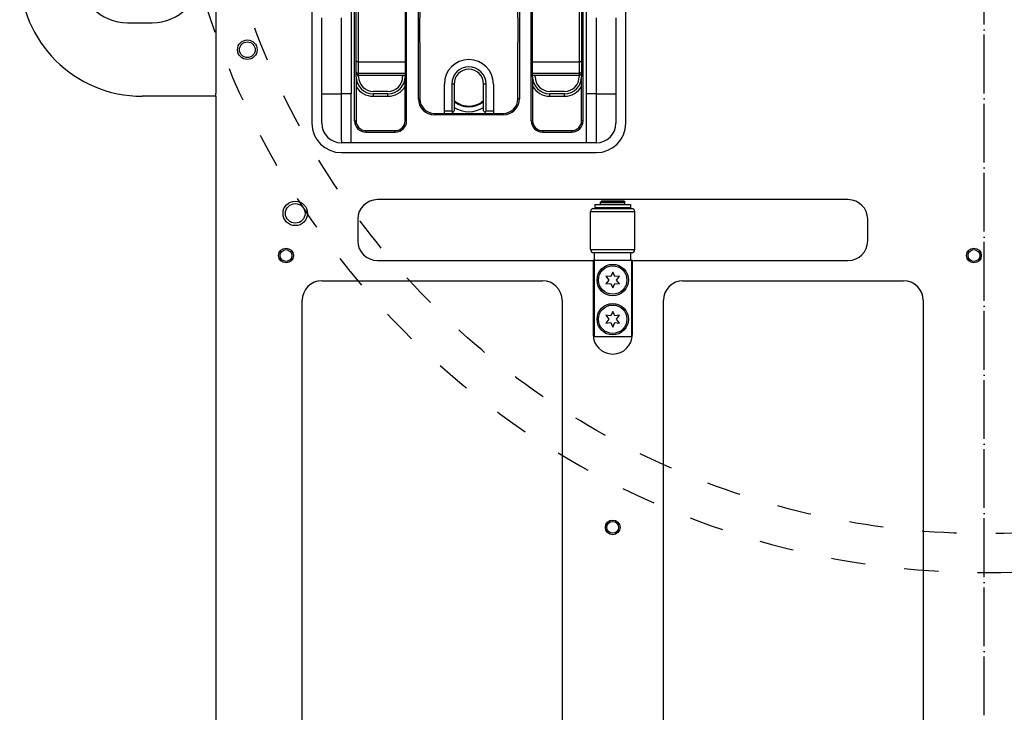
# Model space of a CAD drawing. Extents: x -1763 to 4575, y -3429 to 1051.
# Tile 160 of 193: x 3705 to 3906, y -1917 to -1776. Entities that reach past the tile are written whole.
import ezdxf

# ---------------------------------------------------------------- set-up
doc = ezdxf.new("R2010")
doc.units = 0
doc.linetypes.add('DASHED', pattern=[15, 7, -8])
doc.linetypes.add('DOT_CENTER', pattern=[14, 12, -1, 0, -1])
doc.layers.get('0').update_dxf_attribs({"linetype": 'CONTINUOUS'})
doc.layers.add('1', color=7, linetype='CONTINUOUS')

# ---------------------------------------------------------------- blocks, each defined once
blk = doc.blocks.new('DOWEL_PIN_5X22DIN6325_2__1', base_point=(3807, -1668.38))
at = {"color": 1, "linetype": 'CONTINUOUS'}
blk.add_line((3807, -1663.38), (3807, -1668.38), dxfattribs=at)
blk = doc.blocks.new('NEEDLE_BEARING_0509_2__2', base_point=(3819.5, -1669.38))
at = {"color": 1, "linetype": 'CONTINUOUS'}
for p, q in [((3810.5, -1664.42), (3810.5, -1662.92)), ((3819.5, -1662.92), (3819.5, -1664.42))]:
    blk.add_line(p, q, dxfattribs=at)
blk = doc.blocks.new('DOWEL_PIN_5X22DIN6325_4__3', base_point=(3787, -1668.38))
at = {"color": 1, "linetype": 'CONTINUOUS'}
blk.add_line((3787, -1668.38), (3787, -1663.38), dxfattribs=at)
blk = doc.blocks.new('DOWEL_PIN_5X22DIN6325_1__4', base_point=(3807, -1780.38))
at = {"color": 1, "linetype": 'CONTINUOUS'}
blk.add_line((3807, -1775.38), (3807, -1780.38), dxfattribs=at)
blk = doc.blocks.new('DOWEL_PIN_5X22DIN6325_3__5', base_point=(3787, -1780.38))
at = {"color": 1, "linetype": 'CONTINUOUS'}
blk.add_line((3787, -1780.38), (3787, -1775.38), dxfattribs=at)
blk = doc.blocks.new('NEEDLE_BEARING_0509_1__6', base_point=(3774.5, -1781.38))
at = {"color": 1, "linetype": 'CONTINUOUS'}
blk.add_line((3774.5, -1781.38), (3774.5, -1774.38), dxfattribs=at)
blk = doc.blocks.new('NEEDLE_BEARING_0509_4__7', base_point=(3783.5, -1669.38))
at = {"color": 1, "linetype": 'CONTINUOUS'}
for p, q in [((3774.5, -1664.42), (3774.5, -1662.92)), ((3783.5, -1662.92), (3783.5, -1664.42))]:
    blk.add_line(p, q, dxfattribs=at)
blk = doc.blocks.new('NEEDLE_BEARING_0509_3__8', base_point=(3819.5, -1781.38))
at = {"color": 1, "linetype": 'CONTINUOUS'}
blk.add_line((3819.5, -1774.38), (3819.5, -1781.38), dxfattribs=at)
blk = doc.blocks.new('BEARING_PARTS__9', base_point=(3819.5, -1781.38))
for name, p in [('NEEDLE_BEARING_0509_4__7', (3783.5, -1669.38)), ('DOWEL_PIN_5X22DIN6325_4__3', (3787, -1668.38)), ('DOWEL_PIN_5X22DIN6325_2__1', (3807, -1668.38)), ('NEEDLE_BEARING_0509_2__2', (3819.5, -1669.38)), ('NEEDLE_BEARING_0509_1__6', (3774.5, -1781.38)), ('NEEDLE_BEARING_0509_3__8', (3819.5, -1781.38)), ('DOWEL_PIN_5X22DIN6325_3__5', (3787, -1780.38)), ('DOWEL_PIN_5X22DIN6325_1__4', (3807, -1780.38))]:
    blk.add_blockref(name, p)
blk = doc.blocks.new('PLATE_E7018-27702__10', base_point=(3827, -1800.88))
at = {"color": 1, "linetype": 'CONTINUOUS'}
for p, q in [((3774, -1784.14), (3774, -1770.97)), ((3820, -1770.97), (3820, -1784.14)), ((3784, -1771.22), (3784, -1784.39)), ((3810, -1784.39), (3810, -1771.22)), ((3774.5, -1781.38), (3774.5, -1774.38)), ((3819.5, -1774.38), (3819.5, -1781.38)), ((3767, -1777.38), (3767, -1775.38)), ((3827, -1775.38), (3827, -1777.38)), ((3767, -1777.88), (3767, -1777.38)), ((3767, -1778.38), (3767, -1777.88)), ((3767, -1780.38), (3767, -1778.38)), ((3827, -1777.38), (3827, -1777.88)), ((3827, -1777.88), (3827, -1778.38)), ((3827, -1778.38), (3827, -1780.38)), ((3767, -1790.88), (3767, -1780.38)), ((3827, -1780.38), (3827, -1790.88)), ((3774.5, -1784.39), (3774.5, -1781.38)), ((3819.5, -1781.38), (3819.5, -1784.39)), ((3774, -1786.23), (3774, -1784.14)), ((3774.5, -1786.71), (3774.5, -1784.39)), ((3784, -1784.39), (3784, -1786.71)), ((3810, -1786.71), (3810, -1784.39)), ((3819.5, -1784.39), (3819.5, -1786.71)), ((3820, -1784.14), (3820, -1786.23)), ((3774, -1786.59), (3774, -1786.23)), ((3774, -1787.38), (3774, -1786.59)), ((3774.5, -1787.09), (3774.5, -1786.71)), ((3784, -1786.71), (3784, -1787.09)), ((3810, -1787.09), (3810, -1786.71)), ((3819.5, -1786.71), (3819.5, -1787.09)), ((3820, -1786.23), (3820, -1786.59)), ((3820, -1786.59), (3820, -1787.38)), ((3774.5, -1787.38), (3774.5, -1787.09)), ((3783.5, -1787.09), (3783.5, -1787.38)), ((3784, -1787.09), (3784, -1787.38)), ((3810, -1787.38), (3810, -1787.09)), ((3810.5, -1787.38), (3810.5, -1787.09)), ((3819.5, -1787.09), (3819.5, -1787.38)), ((3767, -1796.88), (3767, -1790.88)), ((3780.5, -1790.38), (3777.5, -1790.38)), ((3780.5, -1790.88), (3777.5, -1790.88)), ((3777.5, -1790.88), (3777.5, -1791.38)), ((3780.5, -1791.38), (3780.5, -1790.88)), ((3816.5, -1790.38), (3813.5, -1790.38)), ((3816.5, -1790.88), (3813.5, -1790.88)), ((3813.5, -1791.38), (3813.5, -1790.88)), ((3816.5, -1791.38), (3816.5, -1790.88)), ((3827, -1790.88), (3827, -1796.88)), ((3777.5, -1791.38), (3780.5, -1791.38)), ((3813.5, -1791.38), (3816.5, -1791.38)), ((3771, -1800.38), (3771, -1800.88)), ((3773, -1800.88), (3771, -1800.88)), ((3821, -1800.88), (3773, -1800.88)), ((3823, -1800.88), (3821, -1800.88)), ((3823, -1800.88), (3823, -1800.38))]:
    blk.add_line(p, q, dxfattribs=at)
for centre, radius, start, end in [((3777.5, -1787.38), 3.5, 180, -90), ((3777.5, -1787.38), 3, 180, -90), ((3780.5, -1787.38), 3, -90, 0), ((3780.5, -1787.38), 3.5, -90, 0), ((3813.5, -1787.38), 3.5, 180, -90), ((3813.5, -1787.38), 3, 180, -90), ((3816.5, -1787.38), 3, -90, 0), ((3816.5, -1787.38), 3.5, -90, 0), ((3777.5, -1787.38), 4, -151.045, -90), ((3780.5, -1787.38), 4, -90, -28.955), ((3813.5, -1787.38), 4, -151.045, -90), ((3816.5, -1787.38), 4, -90, -28.955), ((3797, -1788.93), 4.6, -130.7057, -49.2943), ((3797, -1788.93), 5.6, -122.3924, -57.6076), ((3771, -1796.88), 4, 180, -90), ((3823, -1796.88), 4, -90, 0)]:
    blk.add_arc(centre, radius, start, end, dxfattribs=at)
blk = doc.blocks.new('PLATE_ASSY_E7018-67702__11', base_point=(3827, -1800.88))
for name, p in [('PLATE_E7018-27702__10', (3827, -1800.88)), ('BEARING_PARTS__9', (3819.5, -1781.38))]:
    blk.add_blockref(name, p)
blk = doc.blocks.new('LATCH_E7018-21201_1__14', base_point=(3807, -1794.88))
at = {"color": 1, "linetype": 'CONTINUOUS'}
for p, q in [((3790, -1736.88), (3804, -1736.88)), ((3787, -1739.88), (3787, -1742.68)), ((3807, -1742.68), (3807, -1739.88)), ((3787, -1742.68), (3787, -1745.88)), ((3807, -1746.38), (3807, -1742.68)), ((3787, -1745.88), (3787, -1746.89)), ((3807, -1746.89), (3807, -1746.38)), ((3787, -1767.19), (3787, -1775.38)), ((3807, -1775.38), (3807, -1767.19)), ((3787, -1780.38), (3787, -1775.38)), ((3807, -1775.38), (3807, -1780.38)), ((3787, -1780.38), (3787, -1787.78)), ((3807, -1787.88), (3807, -1780.38)), ((3787, -1787.78), (3787, -1791.88)), ((3792, -1794.38), (3792, -1788.88)), ((3793.5, -1788.88), (3793.5, -1794.38)), ((3794, -1788.88), (3793.5, -1788.88)), ((3794, -1788.88), (3794, -1794.38)), ((3800, -1794.38), (3800, -1788.88)), ((3800.5, -1788.88), (3800, -1788.88)), ((3800.5, -1794.38), (3800.5, -1788.88)), ((3802, -1788.88), (3802, -1794.38)), ((3807, -1791.88), (3807, -1787.88)), ((3790, -1794.88), (3792, -1794.88)), ((3792, -1794.88), (3792, -1794.38)), ((3792, -1794.38), (3793.5, -1794.38)), ((3792, -1794.88), (3793.5, -1794.88)), ((3793.75, -1794.63), (3793.5, -1794.38)), ((3793.75, -1794.63), (3793.5, -1794.88)), ((3793.75, -1794.63), (3794, -1794.38)), ((3800.25, -1794.63), (3800, -1794.38)), ((3800.25, -1794.63), (3800.5, -1794.38)), ((3800.5, -1794.88), (3800.25, -1794.63)), ((3800.5, -1794.38), (3802, -1794.38)), ((3800.5, -1794.88), (3802, -1794.88)), ((3802, -1794.38), (3802, -1794.88)), ((3802, -1794.88), (3804, -1794.88))]:
    blk.add_line(p, q, dxfattribs=at)
for centre, radius, start, end in [((3790, -1739.88), 3, 90, 180), ((3804, -1739.88), 3, 0, 90), ((3790, -1742.68), 3, 180, -75.5225), ((3804, -1742.68), 3, -104.4775, 0), ((3797, -1769.79), 25, 90, 104.4775), ((3797, -1769.79), 25, 75.5225, 90), ((3797, -1788.88), 5, 0, 180), ((3797, -1788.88), 3.5, 0, 180), ((3797, -1788.88), 3, 0, 180), ((3790, -1791.88), 3, 180, -90), ((3804, -1791.88), 3, -90, 0)]:
    blk.add_arc(centre, radius, start, end, dxfattribs=at)
blk = doc.blocks.new('LOCK_ASSY__15', base_point=(3807, -1794.88))
blk.add_blockref('LATCH_E7018-21201_1__14', (3807, -1794.88))
blk = doc.blocks.new('CAM_E7018-25002__20', base_point=(3820, -1787.09))
at = {"color": 1, "linetype": 'CONTINUOUS'}
for p, q in [((3774, -1757.79), (3774, -1760.09)), ((3774.5, -1757.55), (3774.5, -1762.29)), ((3819.5, -1757.55), (3819.5, -1762.29)), ((3820, -1757.79), (3820, -1760.09)), ((3774, -1760.09), (3774, -1762.29)), ((3820, -1760.09), (3820, -1762.29)), ((3774.5, -1762.29), (3774, -1762.29)), ((3774, -1764.49), (3774, -1762.29)), ((3777.21, -1762.29), (3774.5, -1762.29)), ((3774.5, -1768.22), (3774.5, -1762.29)), ((3777.5, -1762.59), (3777.5, -1762.79)), ((3777.5, -1762.79), (3777.5, -1764.38)), ((3816.5, -1762.59), (3816.5, -1762.79)), ((3816.5, -1762.79), (3816.5, -1764.38)), ((3816.79, -1762.29), (3819.5, -1762.29)), ((3819.5, -1762.29), (3819.5, -1768.22)), ((3820, -1762.29), (3819.5, -1762.29)), ((3820, -1762.29), (3820, -1764.49)), ((3774, -1766.38), (3774, -1764.49)), ((3777.5, -1764.38), (3777.5, -1764.88)), ((3777.5, -1764.88), (3777.5, -1765.38)), ((3816.5, -1764.88), (3816.5, -1764.38)), ((3816.5, -1764.88), (3816.5, -1765.38)), ((3820, -1764.49), (3820, -1766.38)), ((3774, -1768.22), (3774, -1766.38)), ((3777.5, -1765.38), (3777.5, -1766.79)), ((3777.5, -1766.79), (3777.5, -1767.79)), ((3781.5, -1765.24), (3781.5, -1767.79)), ((3784, -1765.95), (3784, -1766.38)), ((3784, -1766.38), (3784, -1767.19)), ((3810, -1766.38), (3810, -1765.95)), ((3810, -1767.19), (3810, -1766.38)), ((3812.5, -1765.24), (3812.5, -1767.79)), ((3816.5, -1765.38), (3816.5, -1766.79)), ((3816.5, -1766.79), (3816.5, -1767.79)), ((3820, -1766.38), (3820, -1768.22)), ((3774.5, -1768.22), (3774, -1768.22)), ((3774, -1768.22), (3774, -1768.38)), ((3774, -1770.97), (3774, -1768.38)), ((3774.5, -1768.22), (3774.5, -1768.38)), ((3774.5, -1768.22), (3784, -1768.22)), ((3774.5, -1771.22), (3774.5, -1768.38)), ((3781.5, -1767.79), (3777.5, -1767.79)), ((3810, -1767.19), (3784, -1767.19)), ((3784, -1767.19), (3784, -1768.22)), ((3784, -1768.22), (3784, -1768.38)), ((3784, -1768.38), (3784, -1771.22)), ((3810, -1768.22), (3810, -1767.19)), ((3810, -1768.22), (3810, -1768.38)), ((3810, -1768.22), (3819.5, -1768.22)), ((3810, -1771.22), (3810, -1768.38)), ((3816.5, -1767.79), (3812.5, -1767.79)), ((3819.5, -1768.22), (3819.5, -1768.38)), ((3820, -1768.22), (3819.5, -1768.22)), ((3819.5, -1768.38), (3819.5, -1771.22)), ((3820, -1768.22), (3820, -1768.38)), ((3820, -1768.38), (3820, -1770.97)), ((3774, -1784.14), (3774, -1770.97)), ((3820, -1770.97), (3820, -1784.14)), ((3774.5, -1774.38), (3774.5, -1771.22)), ((3784, -1771.22), (3774.5, -1771.22)), ((3784, -1771.22), (3784, -1784.39)), ((3810, -1784.39), (3810, -1771.22)), ((3819.5, -1771.22), (3810, -1771.22)), ((3819.5, -1771.22), (3819.5, -1774.38)), ((3774.5, -1781.38), (3774.5, -1774.38)), ((3819.5, -1774.38), (3819.5, -1781.38)), ((3774.5, -1784.39), (3774.5, -1781.38)), ((3819.5, -1781.38), (3819.5, -1784.39)), ((3774, -1786.23), (3774, -1784.14)), ((3774.5, -1786.71), (3774.5, -1784.39)), ((3784, -1784.39), (3774.5, -1784.39)), ((3784, -1784.39), (3784, -1786.71)), ((3810, -1786.71), (3810, -1784.39)), ((3819.5, -1784.39), (3810, -1784.39)), ((3819.5, -1784.39), (3819.5, -1786.71)), ((3820, -1784.14), (3820, -1786.23)), ((3774, -1786.59), (3774, -1786.23)), ((3774.5, -1787.09), (3774.5, -1786.71)), ((3784, -1786.71), (3774.5, -1786.71)), ((3784, -1786.71), (3784, -1787.09)), ((3810, -1787.09), (3810, -1786.71)), ((3819.5, -1786.71), (3810, -1786.71)), ((3819.5, -1786.71), (3819.5, -1787.09)), ((3820, -1786.23), (3820, -1786.59)), ((3774.5, -1787.09), (3784, -1787.09)), ((3810, -1787.09), (3819.5, -1787.09))]:
    blk.add_line(p, q, dxfattribs=at)
for centre, start, end in [((3774.5, -1757.79), 98.3013, 180), ((3819.5, -1757.79), 0, 81.6987), ((3774.5, -1786.59), 180, -90), ((3819.5, -1786.59), -90, 0)]:
    blk.add_arc(centre, 0.5, start, end, dxfattribs=at)
for points in [[(3774.5, -1771.22), (3774.41, -1771.22), (3774.33, -1771.21), (3774.17, -1771.16), (3774.11, -1771.13), (3774.02, -1771.06), (3774, -1771.01), (3774, -1770.97)], [(3820, -1770.97), (3820, -1771.01), (3819.98, -1771.06), (3819.89, -1771.13), (3819.83, -1771.16), (3819.67, -1771.21), (3819.59, -1771.22), (3819.5, -1771.22)], [(3774.5, -1784.39), (3774.41, -1784.39), (3774.33, -1784.38), (3774.17, -1784.33), (3774.11, -1784.3), (3774.02, -1784.23), (3774, -1784.18), (3774, -1784.14)], [(3820, -1784.14), (3820, -1784.18), (3819.98, -1784.23), (3819.89, -1784.3), (3819.83, -1784.33), (3819.67, -1784.38), (3819.59, -1784.39), (3819.5, -1784.39)], [(3774.5, -1786.71), (3774.41, -1786.71), (3774.33, -1786.68), (3774.17, -1786.6), (3774.11, -1786.54), (3774.02, -1786.4), (3774, -1786.31), (3774, -1786.23)], [(3820, -1786.23), (3820, -1786.31), (3819.98, -1786.4), (3819.89, -1786.54), (3819.83, -1786.6), (3819.67, -1786.68), (3819.59, -1786.71), (3819.5, -1786.71)]]:
    blk.add_open_spline(points, degree=3, knots=[0, 0, 0, 0, 1, 1, 2, 2, 3, 3, 3, 3], dxfattribs=at)
blk = doc.blocks.new('CLAMP_ASSY__26', base_point=(3820, -1787.09))
blk.add_blockref('CAM_E7018-25002__20', (3820, -1787.09))
blk = doc.blocks.new('PIN_E7018-23703_5__27', base_point=(3771, -1668.38))
at = {"color": 1, "linetype": 'CONTINUOUS'}
for p, q in [((3767, -1665.38), (3767, -1663.38)), ((3771, -1663.88), (3771, -1663.38)), ((3771, -1667.88), (3771, -1663.88)), ((3767, -1668.38), (3767, -1666.38)), ((3771, -1668.32), (3771, -1667.88)), ((3771, -1668.38), (3771, -1668.32))]:
    blk.add_line(p, q, dxfattribs=at)
blk = doc.blocks.new('PIN_E7018-23703_8__28', base_point=(3771, -1780.38))
at = {"color": 1, "linetype": 'CONTINUOUS'}
for p, q in [((3767, -1777.38), (3767, -1775.38)), ((3771, -1775.88), (3771, -1775.38)), ((3771, -1779.88), (3771, -1775.88)), ((3767, -1780.38), (3767, -1778.38)), ((3771, -1780.32), (3771, -1779.88)), ((3771, -1780.38), (3771, -1780.32))]:
    blk.add_line(p, q, dxfattribs=at)
blk = doc.blocks.new('PIN_E7018-23703_7__29', base_point=(3771, -1748.88))
at = {"color": 1, "linetype": 'CONTINUOUS'}
for p, q in [((3767, -1745.88), (3767, -1743.88)), ((3771, -1744.38), (3771, -1743.88)), ((3771, -1748.38), (3771, -1744.38)), ((3767, -1748.88), (3767, -1746.88)), ((3771, -1748.82), (3771, -1748.38)), ((3771, -1748.88), (3771, -1748.82))]:
    blk.add_line(p, q, dxfattribs=at)
blk = doc.blocks.new('PIN_E7018-23703_6__30', base_point=(3790.5, -1699.88))
at = {"color": 1, "linetype": 'CONTINUOUS'}
for p, q in [((3767, -1696.88), (3767, -1694.88)), ((3771, -1695.38), (3771, -1694.88)), ((3771, -1699.38), (3771, -1695.38)), ((3767, -1699.88), (3767, -1697.88)), ((3771, -1699.82), (3771, -1699.38)), ((3771, -1699.88), (3771, -1699.82))]:
    blk.add_line(p, q, dxfattribs=at)
blk = doc.blocks.new('PIN_E7018-23703_4__31', base_point=(3827, -1668.38))
at = {"color": 1, "linetype": 'CONTINUOUS'}
for p, q in [((3823, -1663.88), (3823, -1663.38)), ((3823, -1667.88), (3823, -1663.88)), ((3827, -1663.38), (3827, -1665.38)), ((3827, -1666.38), (3827, -1668.38)), ((3823, -1668.38), (3823, -1667.88))]:
    blk.add_line(p, q, dxfattribs=at)
blk = doc.blocks.new('PIN_E7018-23703_3__32', base_point=(3827, -1699.88))
at = {"color": 1, "linetype": 'CONTINUOUS'}
for p, q in [((3823, -1695.38), (3823, -1694.88)), ((3823, -1699.38), (3823, -1695.38)), ((3827, -1694.88), (3827, -1696.88)), ((3827, -1697.88), (3827, -1699.88)), ((3823, -1699.88), (3823, -1699.38))]:
    blk.add_line(p, q, dxfattribs=at)
blk = doc.blocks.new('PIN_E7018-23703_2__33', base_point=(3827, -1748.88))
at = {"color": 1, "linetype": 'CONTINUOUS'}
for p, q in [((3823, -1744.38), (3823, -1743.88)), ((3823, -1748.38), (3823, -1744.38)), ((3827, -1743.88), (3827, -1745.88)), ((3827, -1746.88), (3827, -1748.88)), ((3823, -1748.88), (3823, -1748.38))]:
    blk.add_line(p, q, dxfattribs=at)
blk = doc.blocks.new('PIN_E7018-23703_1__34', base_point=(3827, -1780.38))
at = {"color": 1, "linetype": 'CONTINUOUS'}
for p, q in [((3823, -1775.88), (3823, -1775.38)), ((3823, -1779.88), (3823, -1775.88)), ((3827, -1775.38), (3827, -1777.38)), ((3827, -1778.38), (3827, -1780.38)), ((3823, -1780.38), (3823, -1779.88))]:
    blk.add_line(p, q, dxfattribs=at)
blk = doc.blocks.new('LATCHPINS__35', base_point=(3827, -1780.38))
for name, p in [('PIN_E7018-23703_5__27', (3771, -1668.38)), ('PIN_E7018-23703_4__31', (3827, -1668.38)), ('PIN_E7018-23703_6__30', (3790.5, -1699.88)), ('PIN_E7018-23703_3__32', (3827, -1699.88)), ('PIN_E7018-23703_7__29', (3771, -1748.88)), ('PIN_E7018-23703_2__33', (3827, -1748.88)), ('PIN_E7018-23703_8__28', (3771, -1780.38)), ('PIN_E7018-23703_1__34', (3827, -1780.38))]:
    blk.add_blockref(name, p)
blk = doc.blocks.new('Z_STAGE_PLATE__36', base_point=(3827, -1800.88))
at = {"color": 1, "linetype": 'CONTINUOUS'}
for p, q in [((3773, -1652.88), (3773, -1790.88)), ((3821, -1790.88), (3821, -1652.88)), ((3773.7, -1796.38), (3773.7, -1766.38)), ((3820.3, -1796.38), (3820.3, -1766.38)), ((3784.3, -1796.38), (3784.3, -1767.19)), ((3786.7, -1791.88), (3786.7, -1767.19)), ((3807.3, -1767.19), (3807.3, -1791.88)), ((3809.7, -1796.38), (3809.7, -1767.19)), ((3774, -1784.14), (3774, -1770.97)), ((3820, -1770.97), (3820, -1784.14)), ((3784, -1771.22), (3784, -1784.39)), ((3810, -1784.39), (3810, -1771.22)), ((3767, -1777.38), (3767, -1775.38)), ((3771, -1775.88), (3771, -1775.38)), ((3771, -1779.88), (3771, -1775.88)), ((3787, -1780.38), (3787, -1775.38)), ((3807, -1775.38), (3807, -1780.38)), ((3823, -1775.88), (3823, -1775.38)), ((3823, -1779.88), (3823, -1775.88)), ((3827, -1775.38), (3827, -1777.38)), ((3767, -1777.88), (3767, -1777.38)), ((3767, -1778.38), (3767, -1777.88)), ((3767, -1780.38), (3767, -1778.38)), ((3827, -1777.38), (3827, -1777.88)), ((3827, -1777.88), (3827, -1778.38)), ((3827, -1778.38), (3827, -1780.38)), ((3767, -1790.88), (3767, -1780.38)), ((3771, -1780.32), (3771, -1779.88)), ((3771, -1780.38), (3771, -1780.32)), ((3771, -1790.88), (3771, -1780.38)), ((3787, -1780.38), (3787, -1787.78)), ((3807, -1787.88), (3807, -1780.38)), ((3823, -1780.38), (3823, -1779.88)), ((3823, -1790.88), (3823, -1780.38)), ((3827, -1780.38), (3827, -1790.88)), ((3774, -1786.23), (3774, -1784.14)), ((3784, -1784.39), (3784, -1786.71)), ((3810, -1786.71), (3810, -1784.39)), ((3820, -1784.14), (3820, -1786.23)), ((3774, -1786.59), (3774, -1786.23)), ((3774, -1787.38), (3774, -1786.59)), ((3784, -1786.71), (3784, -1787.09)), ((3810, -1787.09), (3810, -1786.71)), ((3820, -1786.23), (3820, -1786.59)), ((3820, -1786.59), (3820, -1787.38)), ((3774, -1787.38), (3774, -1796.38)), ((3784, -1787.09), (3784, -1787.38)), ((3784, -1796.38), (3784, -1787.38)), ((3787, -1787.78), (3787, -1791.88)), ((3807, -1791.88), (3807, -1787.88)), ((3810, -1787.38), (3810, -1787.09)), ((3810, -1787.38), (3810, -1796.38)), ((3820, -1796.38), (3820, -1787.38)), ((3767, -1790.88), (3771, -1790.88)), ((3767, -1796.88), (3767, -1790.88)), ((3773, -1790.88), (3771, -1790.88)), ((3771, -1800.38), (3771, -1790.88)), ((3773, -1800.88), (3773, -1790.88)), ((3821, -1800.88), (3821, -1790.88)), ((3823, -1790.88), (3821, -1790.88)), ((3823, -1800.38), (3823, -1790.88)), ((3823, -1790.88), (3827, -1790.88)), ((3827, -1790.88), (3827, -1796.88)), ((3786.7, -1791.88), (3787, -1791.88)), ((3807.3, -1791.88), (3807, -1791.88)), ((3790, -1794.88), (3792, -1794.88)), ((3790, -1794.88), (3790, -1795.18)), ((3792, -1794.88), (3793.5, -1794.88)), ((3793.5, -1794.88), (3800.5, -1794.88)), ((3800.5, -1794.88), (3802, -1794.88)), ((3802, -1794.88), (3804, -1794.88)), ((3804, -1795.18), (3804, -1794.88)), ((3773.7, -1796.38), (3774, -1796.38)), ((3784, -1796.38), (3784.3, -1796.38)), ((3804, -1795.18), (3790, -1795.18)), ((3809.7, -1796.38), (3810, -1796.38)), ((3820.3, -1796.38), (3820, -1796.38)), ((3776, -1798.38), (3782, -1798.38)), ((3776, -1798.38), (3776, -1798.68)), ((3776, -1798.68), (3782, -1798.68)), ((3782, -1798.68), (3782, -1798.38)), ((3812, -1798.38), (3818, -1798.38)), ((3812, -1798.38), (3812, -1798.68)), ((3812, -1798.68), (3818, -1798.68)), ((3818, -1798.38), (3818, -1798.68)), ((3771, -1800.38), (3771, -1800.88)), ((3773, -1800.88), (3771, -1800.88)), ((3821, -1800.88), (3773, -1800.88)), ((3823, -1800.88), (3821, -1800.88)), ((3823, -1800.88), (3823, -1800.38))]:
    blk.add_line(p, q, dxfattribs=at)
for centre, radius, start, end in [((3790, -1791.88), 3.3, 180, -90), ((3790, -1791.88), 3, 180, -90), ((3804, -1791.88), 3.3, -90, 0), ((3804, -1791.88), 3, -90, 0), ((3771, -1796.88), 4, 180, -90), ((3776, -1796.38), 2.3, 180, -90), ((3776, -1796.38), 2, 180, -90), ((3782, -1796.38), 2, -90, 0), ((3782, -1796.38), 2.3, -90, 0), ((3812, -1796.38), 2.3, 180, -90), ((3812, -1796.38), 2, 180, -90), ((3818, -1796.38), 2, -90, 0), ((3818, -1796.38), 2.3, -90, 0), ((3823, -1796.88), 4, -90, 0)]:
    blk.add_arc(centre, radius, start, end, dxfattribs=at)
blk = doc.blocks.new('Z-STAGE_ASSY__37', base_point=(3827, -1800.88))
for name, p in [('Z_STAGE_PLATE__36', (3827, -1800.88)), ('CLAMP_ASSY__26', (3820, -1787.09)), ('LOCK_ASSY__15', (3807, -1794.88)), ('LATCHPINS__35', (3827, -1780.38))]:
    blk.add_blockref(name, p)
blk = doc.blocks.new('E7018FA_ASSY_1__38', base_point=(3827, -1800.88))
for name in ['PLATE_ASSY_E7018-67702__11', 'Z-STAGE_ASSY__37']:
    blk.add_blockref(name, (3827, -1800.88))
blk = doc.blocks.new('E7018FA__77', base_point=(4033, -1800.88))
blk.add_blockref('E7018FA_ASSY_1__38', (3827, -1800.88))
blk = doc.blocks.new('DUT_BOARD__78', base_point=(4184.31, -1929.7))
at = {"color": 1, "linetype": 'CONTINUOUS'}
for p, q in [((3767.01, -1829.02), (3812.01, -1829.02)), ((3840.67, -1829.02), (3885.67, -1829.02)), ((3763.01, -1925.7), (3763.01, -1833.02)), ((3816.01, -1833.02), (3816.01, -1925.7)), ((3836.67, -1925.7), (3836.67, -1833.02)), ((3889.67, -1833.02), (3889.67, -1925.7))]:
    blk.add_line(p, q, dxfattribs=at)
for centre, start, end in [((3767.01, -1833.02), 90, 180), ((3812.01, -1833.02), 0, 90), ((3840.67, -1833.02), 90, 180), ((3885.67, -1833.02), 0, 90)]:
    blk.add_arc(centre, 4, start, end, dxfattribs=at)
blk = doc.blocks.new('WASHER1__99', base_point=(3829.99, -1814.08))
at = {"color": 1, "linetype": 'CONTINUOUS'}
for p, q in [((3822.69, -1813.48), (3822.69, -1814.08)), ((3822.69, -1813.48), (3829.99, -1813.48)), ((3822.69, -1814.08), (3823.84, -1814.08)), ((3823.84, -1814.08), (3824.74, -1814.08)), ((3824.74, -1814.08), (3826.34, -1814.08)), ((3826.34, -1814.08), (3827.94, -1814.08)), ((3827.94, -1814.08), (3828.84, -1814.08)), ((3828.84, -1814.08), (3829.99, -1814.08)), ((3829.99, -1813.48), (3829.99, -1814.08))]:
    blk.add_line(p, q, dxfattribs=at)
blk = doc.blocks.new('23796-0S111__100', base_point=(3830.14, -1840.38))
at = {"color": 1, "linetype": 'CONTINUOUS'}
for p, q in [((3824.04, -1812.78), (3823.84, -1812.98)), ((3823.84, -1812.98), (3826.34, -1812.98)), ((3823.84, -1813.38), (3823.84, -1812.98)), ((3828.64, -1812.78), (3824.04, -1812.78)), ((3826.34, -1812.98), (3828.84, -1812.98)), ((3828.64, -1812.78), (3828.84, -1812.98)), ((3828.84, -1813.38), (3828.84, -1812.98)), ((3823.84, -1813.38), (3824.74, -1813.38)), ((3823.84, -1814.08), (3824.74, -1814.08)), ((3823.84, -1814.28), (3823.84, -1814.08)), ((3824.74, -1813.38), (3824.74, -1813.48)), ((3824.74, -1813.38), (3826.34, -1813.38)), ((3824.74, -1814.08), (3826.34, -1814.08)), ((3826.34, -1813.38), (3827.94, -1813.38)), ((3826.34, -1814.08), (3827.94, -1814.08)), ((3827.94, -1813.38), (3828.84, -1813.38)), ((3827.94, -1813.38), (3827.94, -1813.48)), ((3827.94, -1814.08), (3828.84, -1814.08)), ((3828.84, -1814.28), (3828.84, -1814.08)), ((3822.64, -1824.88), (3822.54, -1824.88)), ((3822.54, -1824.88), (3822.54, -1840.38)), ((3822.64, -1823.28), (3823.84, -1823.28)), ((3822.64, -1824.88), (3822.64, -1823.28)), ((3830.04, -1824.88), (3822.64, -1824.88)), ((3823.84, -1823.28), (3828.84, -1823.28)), ((3828.84, -1823.28), (3830.04, -1823.28)), ((3830.04, -1824.88), (3830.04, -1823.28)), ((3830.14, -1824.88), (3830.04, -1824.88)), ((3830.14, -1824.88), (3830.14, -1840.38)), ((3822.54, -1840.38), (3830.14, -1840.38))]:
    blk.add_line(p, q, dxfattribs=at)
for centre in [(3826.34, -1828.88), (3826.34, -1836.88)]:
    blk.add_circle(centre, 3.2, dxfattribs=at)
blk = doc.blocks.new('BEARING_HK0509__101', base_point=(3830.84, -1823.28))
at = {"color": 1, "linetype": 'CONTINUOUS'}
for p, q in [((3821.84, -1822.68), (3821.84, -1814.88)), ((3821.84, -1814.88), (3830.84, -1814.88)), ((3822.44, -1814.28), (3830.24, -1814.28)), ((3830.84, -1822.68), (3830.84, -1814.88)), ((3821.84, -1822.68), (3830.84, -1822.68)), ((3822.44, -1823.28), (3822.64, -1823.28)), ((3822.64, -1823.28), (3823.84, -1823.28)), ((3823.84, -1823.28), (3828.84, -1823.28)), ((3828.84, -1823.28), (3830.04, -1823.28)), ((3830.04, -1823.28), (3830.24, -1823.28))]:
    blk.add_line(p, q, dxfattribs=at)
for centre, start, end in [((3822.44, -1814.88), 90, 180), ((3830.24, -1814.88), 0, 90), ((3822.44, -1822.68), 180, -90), ((3830.24, -1822.68), -90, 0)]:
    blk.add_arc(centre, 0.6, start, end, dxfattribs=at)
blk = doc.blocks.new('BEARING_ASSY2_5__102', base_point=(3830.84, -1840.38))
for name, p in [('23796-0S111__100', (3830.14, -1840.38)), ('BEARING_HK0509__101', (3830.84, -1823.28)), ('WASHER1__99', (3829.99, -1814.08))]:
    blk.add_blockref(name, p)
blk = doc.blocks.new('BEARINGS__111', base_point=(4152.31, -1972.18))
blk.add_blockref('BEARING_ASSY2_5__102', (3830.84, -1840.38))
blk = doc.blocks.new('24991-0S112_2__112', base_point=(3745.4, -1791.38))
at = {"color": 1, "linetype": 'CONTINUOUS'}
for p, q in [((3730.4, -1652.38), (3745.4, -1652.38)), ((3745.4, -1652.38), (3745.4, -1652.98)), ((3732.4, -1667.38), (3727.4, -1667.38)), ((3705.4, -1766.38), (3705.4, -1677.38)), ((3717.4, -1677.38), (3717.4, -1766.38)), ((3742.4, -1766.38), (3742.4, -1677.38)), ((3727.4, -1776.38), (3732.4, -1776.38)), ((3745.4, -1791.38), (3745.4, -1790.78)), ((3745.4, -1791.38), (3730.4, -1791.38))]:
    blk.add_line(p, q, dxfattribs=at)
for centre, radius, start, end in [((3730.4, -1677.38), 25, 90, 180), ((3727.4, -1677.38), 10, 90, 180), ((3732.4, -1677.38), 10, 0, 90), ((3730.4, -1766.38), 25, 180, -90), ((3727.4, -1766.38), 10, 180, -90), ((3732.4, -1766.38), 10, -90, 0)]:
    blk.add_arc(centre, radius, start, end, dxfattribs=at)
blk = doc.blocks.new('STIFF_HANDLES__114', base_point=(4240, -1791.38))
blk.add_blockref('24991-0S112_2__112', (3745.4, -1791.38))
blk = doc.blocks.new('0515-2034_M3X12_8__129', base_point=(3829.24, -1839.78))
at = {"color": 1, "linetype": 'CONTINUOUS'}
for p, q in [((3824.95, -1836.08), (3825.54, -1836.88)), ((3825.94, -1836.19), (3824.95, -1836.08)), ((3825.54, -1836.88), (3824.95, -1837.68)), ((3826.34, -1835.28), (3825.94, -1836.19)), ((3826.74, -1836.19), (3826.34, -1835.28)), ((3827.73, -1836.08), (3826.74, -1836.19)), ((3827.14, -1836.88), (3827.73, -1836.08)), ((3827.73, -1837.68), (3827.14, -1836.88)), ((3824.95, -1837.68), (3825.94, -1837.57)), ((3825.94, -1837.57), (3826.34, -1838.48)), ((3826.34, -1838.48), (3826.74, -1837.57)), ((3826.74, -1837.57), (3827.73, -1837.68))]:
    blk.add_line(p, q, dxfattribs=at)
blk.add_circle((3826.34, -1836.88), 2.9, dxfattribs=at)
blk = doc.blocks.new('0515-2034_M3X12_9__130', base_point=(3829.24, -1831.78))
at = {"color": 1, "linetype": 'CONTINUOUS'}
for p, q in [((3824.95, -1828.08), (3825.54, -1828.88)), ((3825.94, -1828.19), (3824.95, -1828.08)), ((3825.54, -1828.88), (3824.95, -1829.68)), ((3826.34, -1827.28), (3825.94, -1828.19)), ((3826.74, -1828.19), (3826.34, -1827.28)), ((3827.73, -1828.08), (3826.74, -1828.19)), ((3827.14, -1828.88), (3827.73, -1828.08)), ((3827.73, -1829.68), (3827.14, -1828.88)), ((3824.95, -1829.68), (3825.94, -1829.57)), ((3825.94, -1829.57), (3826.34, -1830.48)), ((3826.34, -1830.48), (3826.74, -1829.57)), ((3826.74, -1829.57), (3827.73, -1829.68))]:
    blk.add_line(p, q, dxfattribs=at)
blk.add_circle((3826.34, -1828.88), 2.9, dxfattribs=at)
blk = doc.blocks.new('SCREWSET_STIFFENER__132', base_point=(4123.88, -1839.78))
for name, p in [('0515-2034_M3X12_9__130', (3829.24, -1831.78)), ('0515-2034_M3X12_8__129', (3829.24, -1839.78))]:
    blk.add_blockref(name, p)
blk = doc.blocks.new('BUSHING_E7018-21702_2__133', base_point=(3802, -1793.38))
at = {"color": 1, "linetype": 'CONTINUOUS'}
for radius, start, end in [(5, 0, 180), (4.5, -131.8103, -75), (4.5, -75, -48.1897)]:
    blk.add_arc((3797, -1788.88), radius, start, end, dxfattribs=at)
blk = doc.blocks.new('BUSHINGS_POGOTOWER__137', base_point=(4008, -1793.38))
blk.add_blockref('BUSHING_E7018-21702_2__133', (3802, -1793.38))
blk = doc.blocks.new('SMALLPARTS__138', base_point=(4240, -1972.18))
for name, p in [('BEARINGS__111', (4152.31, -1972.18)), ('SCREWSET_STIFFENER__132', (4123.88, -1839.78)), ('STIFF_HANDLES__114', (4240, -1791.38)), ('BUSHINGS_POGOTOWER__137', (4008, -1793.38))]:
    blk.add_blockref(name, p)
blk = doc.blocks.new('E7018-24101__139', base_point=(4200, -1958.68))
at = {"color": 1, "linetype": 'CONTINUOUS'}
for p, q in [((3765, -1646.88), (3765, -1796.88)), ((3829, -1796.88), (3829, -1646.88)), ((3745.4, -1652.98), (3745.4, -1790.78)), ((3745.4, -1791.38), (3745.4, -1790.78)), ((3745.4, -1791.38), (3745.4, -1954.68)), ((3771, -1802.88), (3823, -1802.88)), ((3874.34, -1812.48), (3778.34, -1812.48)), ((3774.34, -1816.48), (3774.34, -1820.88)), ((3878.34, -1820.88), (3878.34, -1816.48)), ((3778.34, -1824.88), (3822.34, -1824.88)), ((3822.34, -1824.88), (3822.34, -1839.98)), ((3822.54, -1824.88), (3822.34, -1824.88)), ((3822.64, -1824.88), (3822.54, -1824.88)), ((3830.04, -1824.88), (3822.64, -1824.88)), ((3830.14, -1824.88), (3830.04, -1824.88)), ((3830.34, -1824.88), (3830.14, -1824.88)), ((3830.34, -1839.98), (3830.34, -1824.88)), ((3830.34, -1824.88), (3874.34, -1824.88)), ((3767.01, -1829.02), (3812.01, -1829.02)), ((3840.67, -1829.02), (3885.67, -1829.02)), ((3763.01, -1925.7), (3763.01, -1833.02)), ((3816.01, -1833.02), (3816.01, -1925.7)), ((3836.67, -1925.7), (3836.67, -1833.02)), ((3889.67, -1833.02), (3889.67, -1925.7))]:
    blk.add_line(p, q, dxfattribs=at)
for centre, radius in [((3751.82, -1781.88), 2), ((3751.82, -1781.88), 1.6), ((3761.6, -1815.28), 2.5), ((3761.6, -1815.28), 2), ((3759.71, -1823.88), 1.5), ((3759.71, -1823.88), 1.2), ((3900, -1823.88), 1.5), ((3900, -1823.88), 1.2), ((3826.34, -1879.36), 1.5), ((3826.34, -1879.36), 1.2)]:
    blk.add_circle(centre, radius, dxfattribs=at)
for centre, radius, start, end in [((3771, -1796.88), 6, 180, -90), ((3823, -1796.88), 6, -90, 0), ((3778.34, -1816.48), 4, 90, 180), ((3874.34, -1816.48), 4, 0, 90), ((3778.34, -1820.88), 4, 180, -90), ((3874.34, -1820.88), 4, -90, 0), ((3767.01, -1833.02), 4, 90, 180), ((3812.01, -1833.02), 4, 0, 90), ((3840.67, -1833.02), 4, 90, 180), ((3885.67, -1833.02), 4, 0, 90), ((3826.34, -1839.98), 4, 180, 0)]:
    blk.add_arc(centre, radius, start, end, dxfattribs=at)
blk = doc.blocks.new('E7018-64101__140', base_point=(4240, -1972.18))
for name, p in [('SMALLPARTS__138', (4240, -1972.18)), ('E7018-24101__139', (4200, -1958.68))]:
    blk.add_blockref(name, p)
blk = doc.blocks.new('STIFF_ASSY_DUTBD__141', base_point=(4240, -1972.18))
for name, p in [('E7018-64101__140', (4240, -1972.18)), ('DUT_BOARD__78', (4184.31, -1929.7))]:
    blk.add_blockref(name, p)
blk = doc.blocks.new('A1__142', base_point=(4240, -1972.18))
for name, p in [('STIFF_ASSY_DUTBD__141', (4240, -1972.18)), ('E7018FA__77', (4033, -1800.88))]:
    blk.add_blockref(name, p)
blk = doc.blocks.new('FRONT1__143', base_point=(4240, -1974.24))
blk.add_blockref('A1__142', (4240, -1972.18))
blk = doc.blocks.new('L1__144', base_point=(4240, -1974.24))
blk.add_blockref('FRONT1__143', (4240, -1974.24))
blk = doc.blocks.new('HEADPLATE_EG__479', base_point=(3354.3, -2091.02))
at = {"layer": '1', "color": 1, "linetype": 'DOT_CENTER'}
blk.add_line((3902.06, -1960), (3902.06, -1483.75), dxfattribs=at)
at = {"layer": '1', "color": 7, "linetype": 'DASHED'}
blk.add_circle((3902.06, -1721.88), 158.75, dxfattribs=at)
blk.add_arc((3902.06, -1721.88), 166.69, -162.6343, -17.3657, dxfattribs=at)

msp = doc.modelspace()

# ---------------------------------------------------------------- block references
msp.add_blockref('L1__144', (4240, -1974.24))
at = {"layer": '1'}
msp.add_blockref('HEADPLATE_EG__479', (3354.3, -2091.02), dxfattribs=at)

doc.saveas('drawing.dxf')
